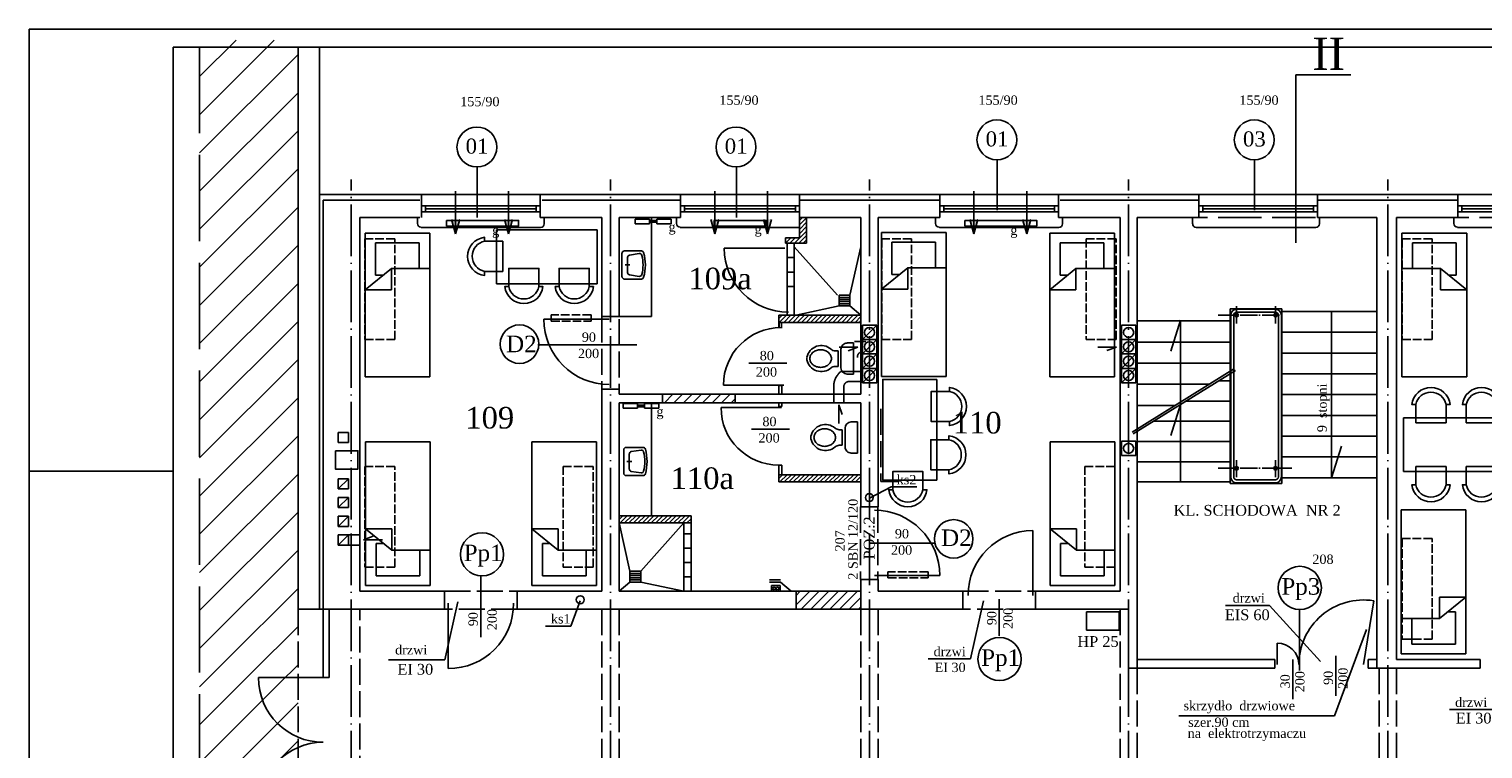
# Model space of a CAD drawing. Extents: x -4334 to 79223, y -1882 to 29514.
# Tile 24 of 60: x 37864 to 39884, y 15501 to 16502. Entities that reach past the tile are written whole.
import ezdxf

# ---------------------------------------------------------------- set-up
doc = ezdxf.new("R2010")
doc.units = 0
doc.header["$MEASUREMENT"] = 0
doc.linetypes.add('ACAD_ISO02W100', pattern=[15, 12, -3])
doc.linetypes.add('ACAD_ISO04W100', pattern=[30.5, 24, -3, 0.5, -3])
doc.layers.get('0').update_dxf_attribs({"color": 251, "linetype": 'CONTINUOUS'})
for name, color, linetype in [('CIENKIE', 251, 'CONTINUOUS'), ('NAPIS', 251, 'CONTINUOUS'), ('OSIE', 251, 'ACAD_ISO04W100'), ('PRZERYW', 251, 'ACAD_ISO02W100'), ('SCIANY', 251, 'CONTINUOUS'), ('urzadzenia', 251, 'CONTINUOUS'), ('URZĄDZENIA', 251, 'CONTINUOUS')]:
    doc.layers.add(name, color=color, linetype=linetype)
doc.styles.add('NEWROMAN', font='TIMES.TTF')
pattern_1 = [(45, (21781.774, 17723.728), (-26.516504, 26.516504), [])]

# ---------------------------------------------------------------- blocks, each defined once
blk = doc.blocks.new('R053')
for p, q in [((0, 0.608), (0, 0)), ((0.917, 0.692), (0.083, 0.692)), ((0.5, 0.575), (0.5, 0.408)), ((1, 0), (1, 0.608)), ((0.095, 0.075), (0.149, 0.421)), ((0.769, 0.492), (0.231, 0.492)), ((0.905, 0.075), (0.851, 0.421))]:
    blk.add_line(p, q)
for centre, radius, start, end in [((0.083, 0.608), 0.0833, 90, 180), ((0.917, 0.608), 0.0833, 0, 90), ((0.083, 0), 0.0833, 180, 254.047), ((0.177, 0.062), 0.0833, 171.1953, 256.9798), ((0.231, 0.408), 0.0833, 90, 171.1953), ((0.769, 0.408), 0.0833, 8.8047, 90), ((0.823, 0.062), 0.0833, 283.0202, 8.8047), ((0.5, 1.458), 1.599, 254.047, 285.953), ((0.5, 1.458), 1.516, 256.9798, 283.0202), ((0.917, 0), 0.0833, 285.953, 0)]:
    blk.add_arc(centre, radius, start, end)
blk = doc.blocks.new('R056')
for p, q in [((-0.332, 0.998), (0.335, 0.998)), ((-0.332, 0.865), (-0.332, 0.998)), ((0.335, 0.998), (0.335, 0.865)), ((0.201, 0.732), (-0.199, 0.732)), ((-0.165, 0.67), (0.001, 0.67)), ((-0.165, 0.67), (-0.165, 0.607)), ((0.168, 0.67), (0.001, 0.67)), ((0.168, 0.67), (0.168, 0.607))]:
    blk.add_line(p, q)
blk.add_lwpolyline([(0.001, 0.067, 0.117514), (0.071, 0.083, 0.104443), (0.135, 0.134, 0.090071), (0.175, 0.207, 0.08201), (0.19, 0.297, 0.08201), (0.175, 0.387, 0.090071), (0.135, 0.459, 0.104443), (0.071, 0.51, 0.117514), (0.001, 0.527, 0.117514), (-0.069, 0.51, 0.104443), (-0.132, 0.459, 0.090071), (-0.172, 0.387, 0.08201), (-0.187, 0.297, 0.08201), (-0.172, 0.207, 0.090071), (-0.132, 0.134, 0.104443), (-0.069, 0.083, 0.117514)], format="xyb", close=True)
for centre, radius, start, end in [((-0.199, 0.865), 0.133, 180, 270), ((0.201, 0.865), 0.133, 270, 0), ((0.038, 0.311), 0.315, 138.639, 258.4219), ((-0.299, 0.607), 0.133, 318.639, 0), ((-0.035, 0.311), 0.315, 281.5781, 41.361), ((0.301, 0.607), 0.133, 180, 221.361), ((0.001, 0.133), 0.133, 258.4219, 281.5781)]:
    blk.add_arc(centre, radius, start, end)
blk = doc.blocks.new('A$C5B1704E3')
at = {"layer": 'CIENKIE', "ltscale": 3}
h = blk.add_hatch(color=256, dxfattribs=at)
h.paths.add_polyline_path([(5.6, 20.3), (0, 20.3), (1, 16.6), (5.6, 16.6)])
h.paths.add_polyline_path([(11.3, 20.3), (5.6, 20.3), (5.6, 16.6), (10.2, 16.6)])
h.paths.add_polyline_path([(10.2, 16.6), (5.6, 16.6), (5.6, 12.1), (9, 12.1)])
h.paths.add_polyline_path([(5.6, 16.6), (1, 16.6), (2.3, 12.1), (5.6, 12.1)])
h.paths.add_polyline_path([(5.6, 12.1), (2.3, 12.1), (5.6, 0)])
h.paths.add_polyline_path([(9, 12.1), (5.6, 12.1), (5.6, 0)])
h.paths.add_polyline_path([(79.1, 20.3), (73.4, 20.3), (74.5, 16.6), (79.1, 16.6)])
h.paths.add_polyline_path([(84.7, 20.3), (79.1, 20.3), (79.1, 16.6), (83.7, 16.6)])
h.paths.add_polyline_path([(83.7, 16.6), (79.1, 16.6), (79.1, 9.1), (81.6, 9.1)])
h.paths.add_polyline_path([(79.1, 16.6), (74.5, 16.6), (76.5, 9.1), (79.1, 9.1)])
h.paths.add_polyline_path([(79.1, 9.1), (76.5, 9.1), (79.1, 0)])
h.paths.add_polyline_path([(81.6, 9.1), (79.1, 9.1), (79.1, 0)])
for p, q in [((5.6, 59.7), (5.6, 0)), ((79.1, 59.7), (79.1, 0)), ((5.6, 0), (0, 20.3)), ((5.6, 0), (11.3, 20.3)), ((79.1, 0), (73.4, 20.3)), ((79.1, 0), (84.7, 20.3))]:
    blk.add_line(p, q, dxfattribs=at)
blk = doc.blocks.new('A$C125A6F54')
at = {"layer": 'CIENKIE', "ltscale": 3}
blk.add_blockref('A$C5B1704E3', (0, 0), dxfattribs=at)
blk = doc.blocks.new('A$C74597438')
at = {"layer": 'urzadzenia', "ltscale": 3}
for p, q in [((20, 6.5), (0, 6.5)), ((0, 6.5), (0, 0)), ((20, 6.5), (20, 0)), ((30, 4.4), (20, 4.4)), ((30, 2.1), (20, 2.1)), ((50, 6.5), (30, 6.5)), ((30, 6.5), (30, 0)), ((50, 6.5), (50, 0)), ((20, 0), (0, 0)), ((50, 0), (30, 0))]:
    blk.add_line(p, q, dxfattribs=at)
blk = doc.blocks.new('A$C783649DA')
at = {"layer": 'CIENKIE', "ltscale": 3}
for p, q in [((-3500.8, 550), (-3529.9, 535.1)), ((-3465.4, 550), (-3500.8, 550)), ((-3932.9, 391.9), (-3945.9, 356.5)), ((-3945.9, 356.5), (-3981.3, 356.5))]:
    blk.add_line(p, q, dxfattribs=at)
for centre in [(-3531.2, 535.2), (-3932.9, 393.2)]:
    blk.add_circle(centre, 5.5, dxfattribs=at)
at = {"layer": 'NAPIS', "ltscale": 3, "style": 'NEWROMAN'}
for s, p in [('ks2', (-3493.1, 553.7)), ('ks1', (-3973.6, 360.2))]:
    blk.add_text(s, height=13, dxfattribs=at).set_placement(p)

msp = doc.modelspace()

# ---------------------------------------------------------------- hatches: boundary and pattern name
at = {"layer": 'CIENKIE', "ltscale": 3}
h = msp.add_hatch(dxfattribs=at)
h.set_pattern_fill('ANSI31', color=256, scale=75, style=0)
h.paths.add_polyline_path([(38844.79, 15993.81), (38743.79, 15993.81), (38743.79, 15981.81), (38844.79, 15981.81)])
at = {"layer": 'urzadzenia', "ltscale": 3}
h = msp.add_hatch(dxfattribs=at)
h.set_pattern_fill('ANSI31', color=256, scale=300, style=0)
h.set_pattern_definition(pattern_1)
h.paths.add_polyline_path([(38100.52, 15636.77), (38237.3, 15581.43), (38237.3, 16486.2), (38100.52, 16486.2)])
h = msp.add_hatch(dxfattribs=at)
h.set_pattern_fill('ANSI31', color=256, scale=35, style=0)
h.set_pattern_definition([(45, (26634.028, 14152.416), (-3.0935922, 3.0935922), [])])
h.paths.add_polyline_path([(38683.3, 15824.81), (38683.3, 15814.81), (38783.3, 15814.81), (38783.3, 15824.81)])
h = msp.add_hatch(dxfattribs=at)
h.set_pattern_fill('ANSI31', color=256, scale=75, style=0)
h.paths.add_polyline_path([(39019.3, 15719.81), (38929.3, 15719.81), (38929.3, 15694.81), (39019.3, 15694.81)])
h = msp.add_hatch(dxfattribs=at)
h.set_pattern_fill('ANSI31', color=256, scale=300, style=0)
h.set_pattern_definition(pattern_1)
h.paths.add_polyline_path([(38237.3, 15581.43), (38100.52, 15636.77), (38100.52, 15094.57), (38237.3, 15039.22)])
at = {"layer": 'URZĄDZENIA', "ltscale": 3}
h = msp.add_hatch(dxfattribs=at)
h.set_pattern_fill('ANSI31', color=256, scale=35, style=0)
h.set_pattern_definition([(45, (-2.5, 0), (-3.09359217, 3.09359217), [])])
h.paths.add_polyline_path([(38943.8, 16203.81), (38943.8, 16239.81), (38933.8, 16239.81), (38933.8, 16211.31), (38914.44, 16211.31), (38914.44, 16203.81)])
h = msp.add_hatch(dxfattribs=at)
h.set_pattern_fill('ANSI31', color=256, scale=35, style=0)
h.paths.add_polyline_path([(39019.3, 16103.81), (38905.3, 16103.81), (38905.3, 16093.81), (39019.3, 16093.81)])
h = msp.add_hatch(dxfattribs=at)
h.set_pattern_fill('ANSI31', color=256, scale=35, style=0)
h.paths.add_polyline_path([(39019.3, 15881.81), (38905.3, 15881.81), (38905.3, 15871.81), (39019.3, 15871.81)])

# ---------------------------------------------------------------- linework, layer by layer
at = {"layer": 'CIENKIE', "ltscale": 3}
for p, q in [((45313.56, 16501.66), (37863.56, 16501.66)), ((37863.56, 16501.66), (37863.56, 14401.66)), ((45288.56, 16476.66), (38063.56, 16476.66)), ((38063.56, 16476.66), (38063.56, 14426.66)), ((38486.3, 16239.81), (38486.3, 16309.89)), ((38846.3, 16239.81), (38846.3, 16309.89)), ((39208.8, 16249.81), (39208.8, 16319.89)), ((39566.3, 16249.81), (39566.3, 16319.89)), ((38267.3, 15694.81), (38267.3, 16271.81)), ((38272.3, 16263.81), (38406.3, 16263.81)), ((38272.3, 15599.81), (38272.3, 16263.81)), ((38406.3, 16271.81), (38576.3, 16271.81)), ((38576.3, 16263.81), (38768.8, 16263.81)), ((38766.3, 16271.81), (38933.8, 16271.81)), ((38933.8, 16263.81), (39128.8, 16263.81)), ((39126.3, 16271.81), (39296.3, 16271.81)), ((39296.3, 16263.81), (39488.8, 16263.81)), ((39486.3, 16271.81), (39656.3, 16271.81)), ((39653.8, 16263.81), (39848.8, 16263.81)), ((39846.3, 16271.81), (40016.3, 16271.81)), ((38408.8, 16255.67), (38573.8, 16255.67)), ((38408.8, 16247.67), (38573.8, 16247.67)), ((38414.3, 16255.67), (38414.3, 16247.67)), ((38414.3, 16251.67), (38568.3, 16251.67)), ((38568.3, 16255.67), (38568.3, 16247.67)), ((38768.8, 16255.67), (38933.8, 16255.67)), ((38768.8, 16247.67), (38933.8, 16247.67)), ((38774.3, 16255.67), (38774.3, 16247.67)), ((38774.3, 16251.67), (38928.3, 16251.67)), ((38928.3, 16255.67), (38928.3, 16247.67)), ((39128.8, 16255.67), (39293.8, 16255.67)), ((39128.8, 16247.67), (39293.8, 16247.67)), ((39134.3, 16255.67), (39134.3, 16247.67)), ((39134.3, 16251.67), (39288.3, 16251.67)), ((39288.3, 16255.67), (39288.3, 16247.67)), ((39488.8, 16255.67), (39653.8, 16255.67)), ((39488.8, 16247.67), (39653.8, 16247.67)), ((39494.3, 16255.67), (39494.3, 16247.67)), ((39494.3, 16251.67), (39648.3, 16251.67)), ((39648.3, 16255.67), (39648.3, 16247.67)), ((39848.8, 16255.67), (40013.8, 16255.67)), ((39848.8, 16247.67), (40013.8, 16247.67)), ((39854.3, 16255.67), (39854.3, 16247.67)), ((39854.3, 16251.67), (40008.3, 16251.67)), ((38403.09, 16240.23), (38403.09, 16231.23)), ((38574.3, 16225.81), (38408.3, 16225.81)), ((38579.3, 16239.81), (38579.3, 16230.81)), ((38763.09, 16240.23), (38763.09, 16231.23)), ((38933.8, 16225.81), (38768.3, 16225.81)), ((38933.8, 16239.81), (38933.8, 16211.31)), ((38943.8, 16239.81), (38943.8, 16203.81)), ((39123.09, 16240.23), (39123.09, 16231.23)), ((39294.3, 16225.81), (39128.3, 16225.81)), ((39299.3, 16239.81), (39299.3, 16230.81)), ((39480.09, 16239.81), (39480.09, 16230.81)), ((39651.3, 16225.81), (39485.3, 16225.81)), ((39656.3, 16239.81), (39656.3, 16230.81)), ((39843.09, 16240.23), (39843.09, 16231.23)), ((40014.3, 16225.81), (39848.3, 16225.81)), ((38914.44, 16203.81), (38914.44, 16211.31)), ((38683.3, 16101.81), (38659.3, 16101.81)), ((39604.3, 16112.81), (39532.3, 16112.81)), ((39532.3, 16112.81), (39532.3, 15869.81)), ((39604.3, 16112.81), (39604.3, 15869.81)), ((39736.3, 16108.81), (39604.3, 16108.81)), ((39673.3, 16108.81), (39673.3, 15877.81)), ((38669.76, 16098.25), (38578.76, 16098.25)), ((39021.3, 16069.81), (39041.3, 16089.81)), ((39403.3, 16095.81), (39532.3, 16095.81)), ((39450.04, 16053.88), (39463.3, 16096.81)), ((39463.3, 15871.81), (39463.3, 16096.81)), ((39604.3, 16079.93), (39736.3, 16079.93)), ((38570.63, 16062.69), (38707.98, 16062.69)), ((38989.11, 16059.12), (39015.2, 16059.12)), ((39015.2, 16059.12), (39001.8, 16054.19)), ((39021.3, 16049.81), (39041.3, 16069.81)), ((39348.51, 16059.51), (39374.6, 16059.51)), ((39374.6, 16059.51), (39361.2, 16054.57)), ((39381.3, 16049.81), (39401.3, 16069.81)), ((39403.3, 16066.43), (39532.3, 16066.43)), ((39021.3, 16029.81), (39041.3, 16049.81)), ((39381.3, 16029.81), (39401.3, 16049.81)), ((39604.3, 16051.06), (39736.3, 16051.06)), ((38863.69, 16036.95), (38916.6, 16036.95)), ((39021.3, 16009.81), (39041.3, 16029.81)), ((39381.3, 16009.81), (39401.3, 16029.81)), ((39395.98, 15941.26), (39538.33, 16029.45)), ((39397.56, 15938.71), (39539.91, 16026.9)), ((39403.3, 16037.06), (39532.3, 16037.06)), ((39604.3, 16022.18), (39736.3, 16022.18)), ((38659.3, 16000.81), (38683.3, 16000.81)), ((39403.3, 16007.68), (39503.19, 16007.68)), ((39532.3, 16012.45), (39516.58, 16012.45)), ((38988.54, 15953.02), (38988.54, 15979.11)), ((38988.54, 15979.11), (38993.47, 15965.71)), ((39403.3, 15978.31), (39455.78, 15978.31)), ((39450.04, 15936.51), (39463.3, 15979.44)), ((39532.3, 15984.33), (39471.19, 15984.33)), ((39604.3, 15993.31), (39736.3, 15993.31)), ((39604.3, 15964.43), (39736.3, 15964.43)), ((38293.19, 15926.8), (38293.19, 15940.8)), ((38307.19, 15940.8), (38293.19, 15940.8)), ((38307.19, 15926.8), (38307.19, 15940.8)), ((38867.36, 15945.31), (38920.28, 15945.31)), ((39532.3, 15956.21), (39425.81, 15956.21)), ((38307.19, 15926.8), (38293.19, 15926.8)), ((39532.3, 15928.09), (39403.3, 15928.09)), ((39604.3, 15935.56), (39736.3, 15935.56)), ((39673.3, 15877.81), (39686.87, 15921.74)), ((39532.3, 15899.97), (39403.3, 15899.97)), ((39604.3, 15906.68), (39736.3, 15906.68)), ((38063.56, 15886.66), (37863.56, 15886.66)), ((39604.3, 15877.81), (39736.3, 15877.81)), ((38293.19, 15862.1), (38307.19, 15876.1)), ((38293.19, 15862.1), (38293.19, 15876.1)), ((38307.19, 15876.1), (38293.19, 15876.1)), ((38307.19, 15862.1), (38293.19, 15862.1)), ((38307.19, 15862.1), (38307.19, 15876.1)), ((39403.3, 15871.81), (39532.3, 15871.81)), ((39532.3, 15869.81), (39604.3, 15869.81)), ((38293.19, 15836.1), (38307.19, 15850.1)), ((38307.19, 15850.1), (38293.19, 15850.1)), ((38293.19, 15836.1), (38293.19, 15850.1)), ((38307.19, 15836.1), (38307.19, 15850.1)), ((39043.3, 15837.3), (39018.96, 15837.3)), ((38307.19, 15836.1), (38293.19, 15836.1)), ((38293.19, 15810.1), (38307.19, 15824.1)), ((38293.19, 15810.1), (38293.19, 15824.1)), ((38307.19, 15824.1), (38293.19, 15824.1)), ((38307.19, 15810.1), (38307.19, 15824.1)), ((38307.19, 15810.1), (38293.19, 15810.1)), ((38293.19, 15784.1), (38307.19, 15798.1)), ((38323.3, 15798.1), (38293.19, 15798.1)), ((38293.19, 15784.1), (38293.19, 15798.1)), ((38307.19, 15784.1), (38307.19, 15798.1)), ((38328.31, 15791.49), (38341.71, 15796.42)), ((39258.15, 15714.15), (39258.15, 15804.15)), ((38323.3, 15784.1), (38293.19, 15784.1)), ((38354.4, 15791.49), (38328.31, 15791.49)), ((39030.67, 15786.58), (39122.16, 15786.58)), ((38491.11, 15656.1), (38491.11, 15741.18)), ((39043.3, 15736.3), (39018.96, 15736.3)), ((39037.99, 15741.61), (39128.99, 15741.61)), ((38895.3, 15727.81), (38907.3, 15727.81)), ((38929.3, 15694.81), (38929.3, 15719.81)), ((38441.09, 15624.28), (38459.2, 15705.13)), ((38445.8, 15703.21), (38445.8, 15612.21)), ((39171.37, 15625.83), (39189.48, 15706.68)), ((39211.61, 15657.65), (39211.61, 15708.92)), ((39586.89, 15700.26), (39526.09, 15700.26)), ((39658.03, 15622.15), (39586.89, 15700.26)), ((39717.76, 15617.77), (39731.76, 15706.67)), ((38280.3, 15599.81), (38280.3, 15694.81)), ((39628.76, 15609.56), (39628.76, 15694.53)), ((39677.53, 15546.47), (39721.74, 15666.54)), ((39597.76, 15617.77), (39597.76, 15647.77)), ((38441.09, 15624.28), (38363.13, 15624.28)), ((39171.37, 15625.83), (39112.6, 15625.83)), ((39619.29, 15569.71), (39619.29, 15625.05)), ((39679.27, 15574.5), (39679.27, 15629.85)), ((38182.3, 15599.81), (38280.3, 15599.81)), ((39895.91, 15555.27), (39837.15, 15555.27)), ((39677.53, 15546.47), (39461.21, 15546.47))]:
    msp.add_line(p, q, dxfattribs=at)
at = {"layer": 'CIENKIE'}
for p, q in [((38895.3, 15727.81), (38895.3, 15719.81)), ((38907.3, 15727.81), (38907.3, 15719.81))]:
    msp.add_line(p, q, dxfattribs=at)
for points in [[(38289.13, 15915.22), (38320.35, 15915.22), (38320.35, 15889.68), (38289.13, 15889.68)], [(39332.92, 15665.74), (39332.92, 15691.04), (39378, 15691.04), (39378, 15665.74)]]:
    msp.add_lwpolyline(points, close=True, dxfattribs=at)
at = {"layer": 'CIENKIE', "ltscale": 3}
for centre, radius in [((38485.81, 16337.6), 27.72), ((38845.81, 16337.6), 27.72), ((39208.31, 16347.6), 27.72), ((39565.81, 16347.6), 27.72), ((38544.99, 16063.47), 26.77), ((39148.23, 15792.66), 26.77), ((38492.93, 15771.12), 30), ((39629.04, 15724.53), 30), ((38898.81, 15723.6), 2), ((38903.58, 15723.6), 2), ((39211.89, 15625.52), 30)]:
    msp.add_circle(centre, radius, dxfattribs=at)
at = {"layer": 'CIENKIE'}
for centre in [(39031.3, 16079.81), (39391.3, 16079.81), (39031.3, 16059.81), (39391.3, 16059.81), (39031.3, 16039.81), (39391.3, 16039.81), (39031.3, 16019.81), (39391.3, 16019.81), (39391.3, 15918.62)]:
    msp.add_circle(centre, 7, dxfattribs=at)
at = {"layer": 'CIENKIE', "ltscale": 3}
for centre, radius, start, end in [((38408.09, 16231.23), 5, 180, 270), ((38574.3, 16230.81), 5, 270, 0), ((38768.09, 16231.23), 5, 180, 270), ((39128.09, 16231.23), 5, 180, 270), ((39294.3, 16230.81), 5, 270, 0), ((39485.3, 16230.81), 5, 180, 270), ((39651.3, 16230.81), 5, 270, 0), ((39848.09, 16231.23), 5, 180, 270), ((38669.76, 16098.25), 91, 180, 270), ((39037.99, 15741.61), 91, 0, 90), ((39258.15, 15714.15), 90, 90, 180), ((38445.8, 15703.21), 91, 270, 0), ((39717.76, 15617.77), 90, 81.05098, 180), ((39597.76, 15617.77), 30, 0, 90), ((38272.3, 15599.81), 90, 180, 270), ((38272.3, 15419.81), 90, 90, 180)]:
    msp.add_arc(centre, radius, start, end, dxfattribs=at)
at = {"layer": 'OSIE', "ltscale": 3}
for p, q in [((38311.3, 14538.61), (38311.3, 16292.34)), ((38671.3, 14538.61), (38671.3, 16292.34)), ((39031.3, 14538.61), (39031.3, 16292.34)), ((39391.3, 14538.61), (39391.3, 16292.34)), ((39751.3, 14538.61), (39751.3, 16292.34)), ((39585.1, 15890.81), (39618.12, 15890.81))]:
    msp.add_line(p, q, dxfattribs=at)
at = {"layer": 'OSIE'}
for p, q in [((39515.79, 16103.81), (39606.8, 16103.81)), ((39541.3, 16116.1), (39541.3, 16092.27)), ((39595.3, 16116.1), (39595.3, 16092.27)), ((39541.3, 15878.52), (39541.3, 15902.35)), ((39595.3, 15878.52), (39595.3, 15902.35)), ((39515.79, 15890.81), (39606.8, 15890.81))]:
    msp.add_line(p, q, dxfattribs=at)
at = {"layer": 'PRZERYW', "ltscale": 10}
msp.add_line((38100.52, 16476.66), (38100.52, 14508.56), dxfattribs=at)
at = {"layer": 'PRZERYW', "ltscale": 5}
for p, q in [((39650.8, 16239.81), (39488.8, 16239.81)), ((40013.8, 16239.81), (39848.8, 16239.81))]:
    msp.add_line(p, q, dxfattribs=at)
at = {"layer": 'PRZERYW', "ltscale": 3}
for p, q in [((38659.3, 16101.81), (38683.3, 16101.81)), ((38659.3, 16101.81), (38659.3, 16000.81)), ((38683.3, 16098.31), (38683.3, 15997.31)), ((39026.31, 16067.04), (39010.55, 16067.04)), ((39021.3, 16025.51), (38991.63, 16025.51)), ((38659.3, 16000.81), (38683.3, 16000.81)), ((38981.72, 15981.81), (38981.72, 16003.16)), ((38995.72, 15981.81), (38995.72, 16003.16)), ((39018.69, 16011.51), (39002.93, 16011.51)), ((39047.13, 15973.5), (39047.13, 15872.5)), ((39018.96, 15837.3), (39018.96, 15736.3)), ((39042.61, 15837.3), (39042.61, 15736.3)), ((38440.8, 15719.81), (38541.8, 15719.81)), ((39160.8, 15719.81), (39261.8, 15719.81)), ((38237.3, 15694.81), (38237.3, 15409.81)), ((38323.3, 15409.81), (38323.3, 15694.81)), ((38541.8, 15694.81), (38440.8, 15694.81)), ((38659.3, 15694.81), (38659.3, 15409.81)), ((38683.3, 15694.81), (38683.3, 15409.81)), ((39019.3, 15694.81), (39019.3, 15409.81)), ((39043.3, 15694.81), (39043.3, 15409.81)), ((39261.8, 15694.81), (39160.8, 15694.81)), ((39379.3, 15694.81), (39379.3, 15409.81)), ((39403.3, 15612.81), (39403.3, 15409.81)), ((39739.3, 15612.81), (39739.3, 15409.81)), ((39763.3, 15612.81), (39763.3, 15409.81))]:
    msp.add_line(p, q, dxfattribs=at)
at = {"layer": 'PRZERYW'}
for points in [[(38371.61, 16209.81), (38330.11, 16209.81), (38330.11, 16069.81), (38371.61, 16069.81)], [(39089.67, 16209.81), (39048.17, 16209.81), (39048.17, 16069.81), (39089.67, 16069.81)], [(39373.83, 16209.81), (39332.33, 16209.81), (39332.33, 16069.81), (39373.83, 16069.81)], [(39812.83, 16209.81), (39771.33, 16209.81), (39771.33, 16069.81), (39812.83, 16069.81)], [(38644.46, 16104.03), (38588.84, 16104.03), (38588.84, 16095.48), (38644.46, 16095.48)], [(38371.61, 15893.53), (38330.11, 15893.53), (38330.11, 15753.53), (38371.61, 15753.53)], [(38647.26, 15893.53), (38605.76, 15893.53), (38605.76, 15753.53), (38647.26, 15753.53)], [(39372.13, 15893.53), (39330.63, 15893.53), (39330.63, 15753.53), (39372.13, 15753.53)], [(39812.83, 15793.2), (39771.33, 15793.2), (39771.33, 15653.2), (39812.83, 15653.2)], [(39112.56, 15746.97), (39056.93, 15746.97), (39056.93, 15738.41), (39112.56, 15738.41)]]:
    msp.add_lwpolyline(points, close=True, dxfattribs=at)
at = {"layer": 'PRZERYW', "ltscale": 3}
for centre, radius, start, end in [((39021.71, 16045.87), 7.17, 88.87116, 189.46693), ((39006.73, 16005.44), 25.11, 126.94729, 185.20414), ((39002.79, 16004.34), 7.17, 88.87116, 189.46693)]:
    msp.add_arc(centre, radius, start, end, dxfattribs=at)
at = {"layer": 'SCIANY', "ltscale": 3}
for p, q in [((38237.3, 15694.81), (38237.3, 16476.66)), ((38267.3, 16271.81), (38267.3, 16476.66)), ((39700.09, 16437.87), (39623.5, 16437.87)), ((39623.5, 16204.6), (39623.5, 16437.87)), ((38267.3, 16271.81), (38406.3, 16271.81)), ((38408.8, 16271.81), (38408.8, 16239.81)), ((38573.8, 16271.81), (38573.8, 16239.81)), ((38576.3, 16271.81), (38768.8, 16271.81)), ((38768.8, 16271.81), (38768.8, 16239.81)), ((38933.8, 16271.81), (39128.8, 16271.81)), ((38933.8, 16271.81), (38933.8, 16239.81)), ((39128.8, 16271.81), (39128.8, 16239.81)), ((39293.8, 16271.81), (39486.3, 16271.81)), ((39293.8, 16271.81), (39293.8, 16239.81)), ((39488.8, 16271.81), (39488.8, 16239.81)), ((39653.8, 16271.81), (39653.8, 16239.81)), ((39653.8, 16271.81), (39848.8, 16271.81)), ((39848.8, 16271.81), (39848.8, 16239.81)), ((38323.3, 15719.81), (38323.3, 16239.81)), ((38323.3, 16239.81), (38406.3, 16239.81)), ((38573.8, 16239.81), (38659.3, 16239.81)), ((38683.3, 16239.81), (38768.8, 16239.81)), ((38933.8, 16239.81), (39019.3, 16239.81)), ((39043.3, 16239.81), (39128.8, 16239.81)), ((39293.8, 16239.81), (39379.3, 16239.81)), ((39403.3, 16239.81), (39488.8, 16239.81)), ((39653.8, 16239.81), (39736.3, 16239.81)), ((39763.3, 16239.81), (39848.8, 16239.81)), ((38914.44, 16211.31), (38933.8, 16211.31)), ((38914.44, 16203.81), (38943.8, 16203.81)), ((38905.3, 16103.81), (39019.3, 16103.81)), ((38905.3, 16093.81), (39019.3, 16093.81)), ((38683.3, 15993.81), (39019.3, 15993.81)), ((38683.3, 15981.81), (39019.3, 15981.81)), ((38905.3, 15881.81), (39019.3, 15881.81)), ((38905.3, 15871.81), (39019.3, 15871.81)), ((39047.13, 15872.5), (39071.13, 15872.5)), ((38783.3, 15824.81), (38683.3, 15824.81)), ((38783.3, 15814.81), (38683.3, 15814.81)), ((38323.3, 15719.81), (38440.8, 15719.81)), ((38440.8, 15719.81), (38440.8, 15694.81)), ((38541.8, 15719.81), (38541.8, 15694.81)), ((38541.8, 15719.81), (38659.3, 15719.81)), ((38683.3, 15719.81), (39019.3, 15719.81)), ((39043.3, 15719.81), (39160.8, 15719.81)), ((39160.8, 15719.81), (39160.8, 15694.81)), ((39261.8, 15719.81), (39261.8, 15694.81)), ((39261.8, 15719.81), (39379.3, 15719.81)), ((38237.3, 15694.81), (38440.8, 15694.81)), ((38541.8, 15694.81), (39160.8, 15694.81)), ((39261.8, 15694.81), (39391.3, 15694.81)), ((39403.3, 15624.81), (39594.3, 15624.81)), ((39724.3, 15624.81), (39736.3, 15624.81)), ((39763.3, 15624.81), (39879.64, 15624.81)), ((39879.64, 15624.81), (39879.64, 15612.81)), ((39391.3, 15612.81), (39594.3, 15612.81)), ((39724.3, 15612.81), (39879.64, 15612.81))]:
    msp.add_line(p, q, dxfattribs=at)
at = {"layer": 'SCIANY'}
for p, q in [((38659.3, 16101.81), (38659.3, 16239.81)), ((38683.3, 16101.81), (38683.3, 16239.81)), ((39019.3, 15993.81), (39019.3, 16239.81)), ((39043.3, 16206.22), (39043.3, 16239.81)), ((39043.3, 15837.3), (39043.3, 16239.81)), ((39379.3, 15719.81), (39379.3, 16239.81)), ((39403.3, 15612.81), (39403.3, 16239.81)), ((39736.3, 15612.81), (39736.3, 16239.81)), ((39763.3, 15624.81), (39763.3, 16239.81)), ((38905.3, 16093.81), (38905.3, 16103.81)), ((38659.3, 15719.81), (38659.3, 16000.81)), ((38683.3, 15993.81), (38683.3, 16000.81)), ((38683.3, 15719.81), (38683.3, 15981.81)), ((38743.79, 15981.81), (38743.79, 15993.81)), ((38844.79, 15981.81), (38844.79, 15993.81)), ((39019.3, 15837.3), (39019.3, 15981.81)), ((38905.3, 15871.81), (38905.3, 15881.81)), ((38783.3, 15814.81), (38783.3, 15824.81)), ((39019.3, 15694.81), (39019.3, 15736.3)), ((39043.3, 15719.81), (39043.3, 15736.3)), ((39391.3, 15612.81), (39391.3, 15694.81)), ((39594.3, 15612.81), (39594.3, 15624.81)), ((39724.3, 15612.81), (39724.3, 15624.81))]:
    msp.add_line(p, q, dxfattribs=at)
at = {"layer": 'SCIANY', "ltscale": 3}
for centre in [(39541.3, 16103.81), (39595.3, 16103.81), (39541.3, 15890.81), (39595.3, 15890.81)]:
    msp.add_circle(centre, 2.5, dxfattribs=at)
at = {"layer": 'urzadzenia', "ltscale": 3}
for p, q in [((38652.95, 16222.22), (38512.95, 16222.22)), ((38512.95, 16222.22), (38512.95, 16147.22)), ((38652.95, 16222.22), (38652.95, 16147.22)), ((38330.42, 16217.81), (38420.42, 16217.81)), ((38345.07, 16204.29), (38405.77, 16204.29)), ((39047.72, 16218.71), (39137.72, 16218.71)), ((39062.37, 16205.19), (39123.07, 16205.19)), ((39281.59, 16217.81), (39371.59, 16217.81)), ((39296.24, 16204.29), (39356.94, 16204.29)), ((39861.01, 16217.81), (39771.01, 16217.81)), ((39846.36, 16204.29), (39785.66, 16204.29)), ((38913.49, 16196.97), (38829.49, 16196.97)), ((38916.8, 16183.81), (38926.8, 16183.81)), ((38330.42, 16139.14), (38367, 16168.58)), ((38367, 16168.58), (38367, 16139.14)), ((38367, 16168.58), (38420.42, 16168.58)), ((38916.8, 16163.81), (38926.8, 16163.81)), ((39047.72, 16140.04), (39084.29, 16169.48)), ((39062.37, 16160.14), (39072.69, 16160.14)), ((39084.29, 16169.48), (39137.72, 16169.48)), ((39084.29, 16169.48), (39084.29, 16140.04)), ((39281.59, 16139.14), (39318.16, 16168.58)), ((39318.16, 16168.58), (39371.59, 16168.58)), ((39318.16, 16168.58), (39318.16, 16139.14)), ((39824.44, 16168.58), (39771.01, 16168.58)), ((39861.01, 16139.14), (39824.44, 16168.58)), ((39824.44, 16168.58), (39824.44, 16139.14)), ((38345.07, 16159.24), (38355.4, 16159.24)), ((38652.95, 16147.49), (38512.95, 16147.49)), ((38916.8, 16143.81), (38926.8, 16143.81)), ((39047.72, 16140.04), (39084.29, 16140.04)), ((39296.24, 16159.24), (39306.56, 16159.24)), ((39846.36, 16159.24), (39836.04, 16159.24)), ((38330.42, 16139.14), (38367, 16139.14)), ((38989.14, 16116.56), (38989.14, 16131.56)), ((38989.14, 16131.56), (39004.14, 16131.56)), ((38989.14, 16128.56), (39004.14, 16128.56)), ((38989.14, 16125.56), (39004.14, 16125.56)), ((38989.14, 16122.56), (39004.14, 16122.56)), ((38989.14, 16119.56), (39004.14, 16119.56)), ((39004.14, 16116.56), (39004.14, 16131.56)), ((39281.59, 16139.14), (39318.16, 16139.14)), ((39861.01, 16139.14), (39824.44, 16139.14)), ((38989.14, 16116.56), (39004.14, 16116.56)), ((39021.3, 16089.81), (39021.3, 16009.81)), ((39041.3, 16089.81), (39041.3, 16009.81)), ((39381.3, 16089.81), (39381.3, 16009.81)), ((39401.3, 16089.81), (39401.3, 16009.81)), ((39047.72, 16018.71), (39137.72, 16018.71)), ((38330.42, 16017.81), (38420.42, 16017.81)), ((38912.37, 16006.54), (38828.37, 16006.54)), ((38905.3, 16006.02), (38909.3, 16006.02)), ((39281.59, 16017.81), (39371.59, 16017.81)), ((39861.01, 16017.81), (39771.01, 16017.81)), ((38908.99, 15975.24), (38824.99, 15975.24)), ((38905.3, 15976.81), (38909.3, 15976.81)), ((39913.39, 15961.2), (39773.39, 15961.2)), ((39773.39, 15961.2), (39773.39, 15886.2)), ((38330.98, 15927.87), (38420.98, 15927.87)), ((38562.15, 15927.87), (38652.15, 15927.87)), ((39282.15, 15927.87), (39372.15, 15927.87)), ((39381.3, 15928.62), (39381.3, 15908.62)), ((39401.3, 15928.62), (39401.3, 15908.62)), ((39913.39, 15886.2), (39773.39, 15886.2)), ((39541.3, 15874.81), (39595.3, 15874.81)), ((39541.3, 15870.61), (39595.3, 15870.61)), ((39859.96, 15832.87), (39769.96, 15832.87)), ((38330.98, 15806.55), (38367.56, 15777.1)), ((38330.98, 15806.55), (38367.56, 15806.55)), ((38367.56, 15777.1), (38367.56, 15806.55)), ((38562.15, 15806.55), (38598.72, 15777.1)), ((38562.15, 15806.55), (38598.72, 15806.55)), ((38598.72, 15777.1), (38598.72, 15806.55)), ((38783.3, 15799.81), (38773.3, 15799.81)), ((39282.15, 15806.55), (39318.72, 15806.55)), ((39282.15, 15806.55), (39318.72, 15777.1)), ((39318.72, 15777.1), (39318.72, 15806.55)), ((38345.63, 15786.44), (38355.95, 15786.44)), ((38367.56, 15777.1), (38420.98, 15777.1)), ((38576.8, 15786.44), (38587.12, 15786.44)), ((38598.72, 15777.1), (38652.15, 15777.1)), ((38783.3, 15779.81), (38773.3, 15779.81)), ((39296.8, 15786.44), (39307.12, 15786.44)), ((39318.72, 15777.1), (39372.15, 15777.1)), ((38783.3, 15759.81), (38773.3, 15759.81)), ((38345.63, 15741.39), (38406.33, 15741.39)), ((38576.8, 15741.39), (38637.5, 15741.39)), ((38698.46, 15732.56), (38698.46, 15747.56)), ((38713.46, 15747.56), (38698.46, 15747.56)), ((38713.46, 15744.56), (38698.46, 15744.56)), ((38713.46, 15741.56), (38698.46, 15741.56)), ((38713.46, 15738.56), (38698.46, 15738.56)), ((38713.46, 15732.56), (38713.46, 15747.56)), ((38783.3, 15739.81), (38773.3, 15739.81)), ((39296.8, 15741.39), (39357.5, 15741.39)), ((38330.98, 15727.87), (38420.98, 15727.87)), ((38562.15, 15727.87), (38652.15, 15727.87)), ((38713.46, 15735.56), (38698.46, 15735.56)), ((38713.46, 15732.56), (38698.46, 15732.56)), ((38892.38, 15735.56), (38907.38, 15735.56)), ((38892.38, 15732.56), (38907.38, 15732.56)), ((39282.15, 15727.87), (39372.15, 15727.87)), ((39823.39, 15682.1), (39823.39, 15711.55)), ((39859.96, 15711.55), (39823.39, 15682.1)), ((39859.96, 15711.55), (39823.39, 15711.55)), ((39823.39, 15682.1), (39769.96, 15682.1)), ((39845.31, 15691.44), (39834.99, 15691.44)), ((39845.31, 15646.39), (39784.62, 15646.39)), ((39859.96, 15632.87), (39769.96, 15632.87))]:
    msp.add_line(p, q, dxfattribs=at)
at = {"layer": 'urzadzenia'}
for p, q in [((38728.3, 16239.71), (38728.3, 16101.81)), ((38330.42, 16217.81), (38330.42, 16017.81)), ((38345.07, 16204.29), (38345.07, 16159.24)), ((38405.77, 16204.29), (38405.77, 16168.58)), ((38420.42, 16217.81), (38420.42, 16017.81)), ((39047.72, 16218.71), (39047.72, 16018.71)), ((39062.37, 16205.19), (39062.37, 16160.14)), ((39123.07, 16205.19), (39123.07, 16169.48)), ((39137.72, 16218.71), (39137.72, 16018.71)), ((39281.59, 16217.81), (39281.59, 16017.81)), ((39296.24, 16204.29), (39296.24, 16159.24)), ((39356.94, 16204.29), (39356.94, 16168.58)), ((39371.59, 16217.81), (39371.59, 16017.81)), ((39771.01, 16217.81), (39771.01, 16017.81)), ((39785.66, 16204.29), (39785.66, 16168.58)), ((39846.36, 16204.29), (39846.36, 16159.24)), ((39861.01, 16217.81), (39861.01, 16017.81)), ((38905.3, 16086.02), (38905.3, 16101.52)), ((38905.63, 16086.02), (38905.63, 16093.81)), ((38908.89, 16085.78), (38908.89, 16093.57)), ((39021.3, 16089.81), (39041.3, 16089.81)), ((39381.3, 16089.81), (39401.3, 16089.81)), ((39021.3, 16069.81), (39041.3, 16069.81)), ((39381.3, 16069.81), (39401.3, 16069.81)), ((39021.3, 16049.81), (39041.3, 16049.81)), ((39381.3, 16049.81), (39401.3, 16049.81)), ((39021.3, 16029.81), (39041.3, 16029.81)), ((39381.3, 16029.81), (39401.3, 16029.81)), ((38905.3, 15993.81), (38905.3, 16006.02)), ((38909.3, 15993.81), (38909.3, 16006.02)), ((39021.3, 16009.81), (39041.3, 16009.81)), ((39381.3, 16009.81), (39401.3, 16009.81)), ((38728.3, 15980.81), (38728.3, 15824.81)), ((38905.3, 15981.81), (38905.3, 15976.81)), ((38909.3, 15981.81), (38909.3, 15976.81)), ((38330.98, 15727.87), (38330.98, 15927.87)), ((38420.98, 15727.87), (38420.98, 15927.87)), ((38562.15, 15727.87), (38562.15, 15927.87)), ((38652.15, 15727.87), (38652.15, 15927.87)), ((39282.15, 15727.87), (39282.15, 15927.87)), ((39372.15, 15727.87), (39372.15, 15927.87)), ((39381.3, 15928.62), (39401.3, 15928.62)), ((39381.3, 15908.62), (39401.3, 15908.62)), ((39769.96, 15632.87), (39769.96, 15832.87)), ((39859.96, 15632.87), (39859.96, 15832.87)), ((38345.63, 15741.39), (38345.63, 15786.44)), ((38406.33, 15741.39), (38406.33, 15777.1)), ((38576.8, 15741.39), (38576.8, 15786.44)), ((38637.5, 15741.39), (38637.5, 15777.1)), ((39296.8, 15741.39), (39296.8, 15786.44)), ((39357.5, 15741.39), (39357.5, 15777.1)), ((39784.62, 15646.39), (39784.62, 15682.1)), ((39845.31, 15646.39), (39845.31, 15691.44))]:
    msp.add_line(p, q, dxfattribs=at)
for points in [[(38443.73, 16235.57), (38543.73, 16235.57), (38543.73, 16227.57), (38443.73, 16227.57)], [(38815.32, 16235.57), (38887.32, 16235.57), (38887.32, 16227.57), (38815.32, 16227.57)], [(39163.73, 16235.57), (39263.73, 16235.57), (39263.73, 16227.57), (39163.73, 16227.57)], [(39124.75, 16014.35), (39049.75, 16014.35), (39049.75, 15874.35), (39124.75, 15874.35)]]:
    msp.add_lwpolyline(points, close=True, dxfattribs=at)
at = {"layer": 'urzadzenia', "ltscale": 3}
for centre, radius, start, end in [((39541.3, 15878.81), 8.2, 180, 270), ((39541.3, 15878.81), 4, 180, 270), ((39595.3, 15878.81), 4, 270, 0), ((39595.3, 15878.81), 8.2, 270, 0)]:
    msp.add_arc(centre, radius, start, end, dxfattribs=at)
at = {"layer": 'URZĄDZENIA', "ltscale": 3}
for p, q in [((38916.8, 16203.81), (38916.8, 16103.81)), ((38926.8, 16203.81), (38926.8, 16103.81)), ((38986.64, 16131.56), (38926.8, 16198.81)), ((39004.14, 16131.56), (39019.3, 16198.81)), ((38683.3, 16101.81), (38728.3, 16101.81)), ((38989.14, 16116.56), (38929.3, 16103.81)), ((39004.14, 16116.56), (39019.3, 16103.81)), ((39541.3, 16112.01), (39595.3, 16112.01)), ((39541.3, 16107.81), (39595.3, 16107.81)), ((38904.99, 15895.24), (38909.3, 15895.24)), ((38905.3, 15881.81), (38905.3, 15895.24)), ((38698.46, 15747.56), (38683.3, 15814.81)), ((38713.46, 15747.56), (38773.3, 15814.81)), ((38773.3, 15814.81), (38773.3, 15719.81)), ((38783.3, 15814.81), (38783.3, 15719.81)), ((38698.46, 15732.56), (38683.3, 15719.81)), ((38713.46, 15732.56), (38773.3, 15719.81)), ((38907.38, 15732.56), (38922.53, 15719.81))]:
    msp.add_line(p, q, dxfattribs=at)
at = {"layer": 'URZĄDZENIA'}
for p, q in [((39533.1, 15878.81), (39533.1, 16103.81)), ((39537.3, 15878.81), (39537.3, 16103.81)), ((39599.3, 15878.81), (39599.3, 16103.81)), ((39603.5, 15878.81), (39603.5, 16103.81)), ((38909.3, 15895.24), (38909.3, 15881.81))]:
    msp.add_line(p, q, dxfattribs=at)
for points in [[(38496.52, 16206.69), (38496.52, 16212.09, 0.8950139), (38496.52, 16159.02), (38496.52, 16164.73, -0.8255392), (38496.56, 16206.62), (38521.8, 16206.62), (38521.8, 16164.73), (38496.52, 16164.73)], [(38529.87, 16143.58), (38524.47, 16143.58, 0.8950139), (38577.54, 16143.58), (38571.84, 16143.58, -0.8255392), (38529.95, 16143.62), (38529.95, 16168.86), (38571.84, 16168.86), (38571.84, 16143.58)], [(38599.98, 16143.58), (38594.58, 16143.58, 0.8950139), (38647.65, 16143.58), (38641.94, 16143.58, -0.8255392), (38600.05, 16143.62), (38600.05, 16168.86), (38641.94, 16168.86), (38641.94, 16143.58)], [(39142.22, 15997.87), (39142.22, 16003.27, -0.8950139), (39142.22, 15950.2), (39142.22, 15955.9, 0.8255392), (39142.18, 15997.79), (39116.93, 15997.79), (39116.93, 15955.9), (39142.22, 15955.9)], [(39790.31, 15979.5), (39784.91, 15979.5, -0.8950139), (39837.97, 15979.5), (39832.27, 15979.5, 0.8255392), (39790.38, 15979.47), (39790.38, 15954.22), (39832.27, 15954.22), (39832.27, 15979.5)], [(39860.41, 15979.5), (39855.01, 15979.5, -0.8950139), (39908.08, 15979.5), (39902.37, 15979.5, 0.8255392), (39860.48, 15979.47), (39860.48, 15954.22), (39902.37, 15954.22), (39902.37, 15979.5)], [(39141.57, 15930.68), (39141.57, 15936.08, -0.8950139), (39141.57, 15883.01), (39141.57, 15888.72, 0.8255392), (39141.53, 15930.61), (39116.29, 15930.61), (39116.29, 15888.72), (39141.57, 15888.72)], [(39063.4, 15861.08), (39058, 15861.08, 0.8950139), (39111.07, 15861.08), (39105.36, 15861.08, -0.8255392), (39063.47, 15861.12), (39063.47, 15886.37), (39105.36, 15886.37), (39105.36, 15861.08)], [(39790.31, 15867.89), (39784.91, 15867.89, 0.8950139), (39837.97, 15867.89), (39832.27, 15867.89, -0.8255392), (39790.38, 15867.93), (39790.38, 15893.18), (39832.27, 15893.18), (39832.27, 15867.89)], [(39860.41, 15867.89), (39855.01, 15867.89, 0.8950139), (39908.08, 15867.89), (39902.37, 15867.89, -0.8255392), (39860.48, 15867.93), (39860.48, 15893.18), (39902.37, 15893.18), (39902.37, 15867.89)]]:
    msp.add_lwpolyline(points, format="xyb", dxfattribs=at)
at = {"layer": 'URZĄDZENIA', "ltscale": 3}
for centre, radius, start, end in [((38918.49, 16196.97), 89, 180, 270), ((39541.3, 16103.81), 8.2, 90, 180), ((39541.3, 16103.81), 4, 90, 180), ((39595.3, 16103.81), 8.2, 0, 90), ((39595.3, 16103.81), 4, 0, 90), ((38908.37, 16006.54), 80, 90, 180), ((38904.99, 15975.24), 80, 180, 270)]:
    msp.add_arc(centre, radius, start, end, dxfattribs=at)

# ---------------------------------------------------------------- block references
at = {"layer": 'CIENKIE', "ltscale": 3}
for p in [(38450.61, 16216.66), (38810.61, 16216.66), (39170.61, 16216.66)]:
    msp.add_blockref('A$C125A6F54', p, dxfattribs=at)
at = {"layer": 'urzadzenia', "ltscale": 3}
for name, p in [('A$C783649DA', (42562.21, 15314.84)), ('A$C74597438', (38705.61, 16230.94)), ('A$C74597438', (38688.77, 15974.24))]:
    msp.add_blockref(name, p, dxfattribs=at)
at = {"layer": 'URZĄDZENIA', "ltscale": 3}
for name, p, xscale, yscale, zscale, rotation in [('R053', (38714.34, 16154.07), 39, 39, 39, 89.99999999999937), ('R056', (38944.06, 16043.34), -65, 65, 65, 269.9999999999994), ('R056', (38949.75, 15933.72), 65, 65, 65, 270.0000000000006), ('R053', (38716.73, 15880.8), 39, 39, 39, 89.99999999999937)]:
    msp.add_blockref(name, p, dxfattribs=dict(at, xscale=xscale, yscale=yscale, zscale=zscale, rotation=rotation))

# ---------------------------------------------------------------- texts
at = {"layer": 'NAPIS', "ltscale": 3, "style": 'NEWROMAN'}
for s, height, p in [('II', 45, (39646.52, 16444.8)), ('155/90', 13, (38462.63, 16394.3)), ('155/90', 13, (38822.63, 16396.3)), ('155/90', 13, (39182.63, 16396.3)), ('155/90', 13, (39545.13, 16396.3)), ('01', 21, (38470.11, 16328.4)), ('01', 21, (38830.11, 16328.4)), ('01', 21, (39192.61, 16338.4)), ('03', 21, (39550.11, 16338.4)), ('g', 13, (38507, 16215.43)), ('g', 13, (38752.07, 16220.09)), ('g', 13, (38871.6, 16217.21)), ('g', 13, (39227, 16215.43)), ('109a', 30, (38779.61, 16139.76)), ('90', 13, (38631.57, 16066.77)), ('D2', 23, (38526.35, 16052.27)), ('200', 13, (38626.17, 16044.06)), ('80', 13, (38878.76, 16041.03)), ('200', 13, (38873.37, 16018.32)), ('109', 30, (38469.62, 15946.17)), ('g', 13, (38735.23, 15963.39)), ('80', 13, (38882.44, 15949.38)), ('110', 30, (39146.83, 15939.25)), ('200', 13, (38877.04, 15926.67)), ('110a', 30, (38754.86, 15862.03)), ('KL. SCHODOWA  NR 2', 15, (39453.74, 15824.94)), ('90', 13, (39066.52, 15793.42)), ('D2', 23, (39130.71, 15782.75)), ('Pp1', 23, (38467.43, 15761.71)), ('200', 13, (39061.12, 15770.71)), ('208', 13, (39646.59, 15757.88)), ('Pp3', 23, (39603.53, 15715.12)), ('drzwi  ', 13, (39535.85, 15703.97)), ('  EIS 60', 15, (39513.63, 15679.63)), ('HP 25', 15, (39320.14, 15642.46)), ('drzwi  ', 13, (38372.1, 15631.93)), ('drzwi  ', 13, (39120.33, 15629.53)), ('Pp1', 23, (39186.39, 15616.11)), ('  EI 30', 15, (38364.03, 15603.86)), ('  EI 30', 13, (39111.93, 15607.5)), ('skrzydło  drzwiowe ', 13, (39467.64, 15554.24)), ('drzwi  ', 13, (39844.87, 15558.98)), ('szer.90 cm', 13, (39474.07, 15531.26)), ('  EI 30', 15, (39834.45, 15535.93)), ('na  elektrotrzymaczu', 13, (39473.3, 15515.89))]:
    msp.add_text(s, height=height, dxfattribs=at).set_placement(p)
for s, height, p in [('9  stopni', 13, (39666.55, 15941.09)), ('2 SBN 12/120', 13, (39014.79, 15736.04)), ('POZ.2', 15, (39038.22, 15764.03)), ('207', 13, (38996.66, 15775.21)), ('200', 13, (39230.25, 15667.33)), ('90', 13, (38487.04, 15671.18)), ('200', 13, (38513.34, 15665.78)), ('90', 13, (39207.54, 15672.73)), ('30', 13, (39615.22, 15584.78)), ('200', 13, (39635.62, 15579.38)), ('90', 13, (39675.19, 15589.58)), ('200', 13, (39695.59, 15584.18))]:
    msp.add_text(s, height=height, rotation=90, dxfattribs=at).set_placement(p)

doc.saveas('drawing.dxf')
